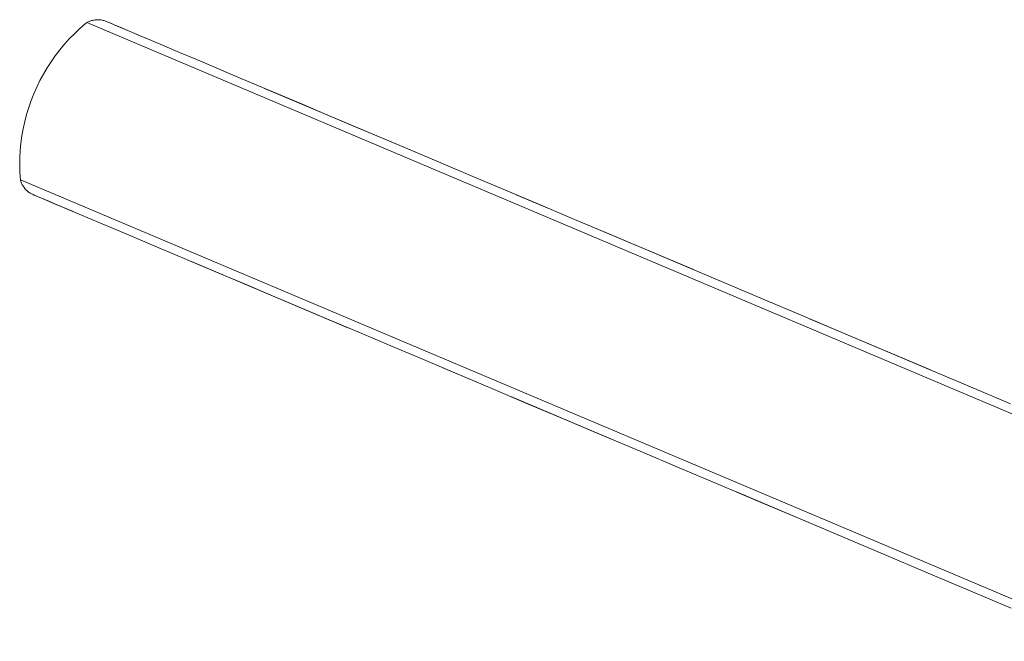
# Model space of a CAD drawing. Header units: millimetres. Extents: x 1512 to 2105, y 794 to 1149.
# Tile 179 of 256: x 1764.836 to 1765.235, y 1094.544 to 1094.796. Entities that reach past the tile are written whole.
import ezdxf

# ---------------------------------------------------------------- set-up
doc = ezdxf.new("R2010")
doc.units = ezdxf.units.MM
doc.layers.add('A-GENM', color=13, linetype='Continuous', lineweight=9)

# ---------------------------------------------------------------- blocks, each defined once
blk = doc.blocks.new('Escalator - Escalator-198091-اول')
at = {"layer": 'A-GENM'}
for p, q in [((-0.80877, 8.70371), (-0.80877, 8.22324)), ((-0.73966, 8.70371), (-0.73966, 8.22324)), ((-0.81231, 8.6361), (-0.81231, 8.6361)), ((-0.73611, 8.6361), (-0.73611, 8.6361)), ((-0.81231, 8.55805), (-0.81231, 8.62693)), ((-0.81231, 8.62693), (-0.81231, 8.55805)), ((-0.73611, 8.55805), (-0.73611, 8.62693)), ((-0.73611, 8.62693), (-0.73611, 8.55805)), ((-0.81231, 8.50159), (-0.81231, 8.51625)), ((-0.81231, 8.51625), (-0.81231, 8.50159)), ((-0.73611, 8.50159), (-0.73611, 8.51625)), ((-0.73611, 8.51625), (-0.73611, 8.50159)), ((-0.81231, 8.43822), (-0.81231, 8.48634)), ((-0.81231, 8.48634), (-0.81231, 8.43822)), ((-0.73611, 8.43822), (-0.73611, 8.48634)), ((-0.73611, 8.48634), (-0.73611, 8.43822)), ((-0.81231, 8.33378), (-0.81231, 8.38707)), ((-0.81231, 8.38707), (-0.81231, 8.33378)), ((-0.73611, 8.33378), (-0.73611, 8.38707)), ((-0.73611, 8.38707), (-0.73611, 8.33378))]:
    blk.add_line(p, q, dxfattribs=at)
at = {"layer": 'A-GENM', "flags": 128}
for points in [[(-0.80877, 8.70371), (-0.80612, 8.70503), (-0.80342, 8.70626), (-0.80067, 8.70737), (-0.79788, 8.70837), (-0.79505, 8.70926), (-0.79219, 8.71004), (-0.7893, 8.7107), (-0.78639, 8.71125), (-0.78346, 8.71168), (-0.78051, 8.71199), (-0.77755, 8.71218), (-0.77459, 8.71225), (-0.77163, 8.71221), (-0.76867, 8.71205), (-0.76572, 8.71177), (-0.76278, 8.71137), (-0.75986, 8.71085), (-0.75697, 8.71022), (-0.7541, 8.70947), (-0.75126, 8.70861), (-0.74846, 8.70764), (-0.74571, 8.70655), (-0.74299, 8.70536), (-0.74033, 8.70406), (-0.73966, 8.70371)], [(-0.81231, 8.69656), (-0.8123, 8.69692), (-0.81228, 8.69727), (-0.81225, 8.69763), (-0.8122, 8.69799), (-0.81213, 8.69834), (-0.81205, 8.69869), (-0.81196, 8.69904), (-0.81186, 8.69938), (-0.81174, 8.69972), (-0.8116, 8.70005), (-0.81146, 8.70038), (-0.8113, 8.7007), (-0.81112, 8.70102), (-0.81094, 8.70133), (-0.81074, 8.70163), (-0.81053, 8.70192), (-0.81031, 8.7022), (-0.81008, 8.70248), (-0.80984, 8.70274), (-0.80959, 8.703), (-0.80932, 8.70324), (-0.80905, 8.70348), (-0.80877, 8.7037), (-0.80877, 8.70371)], [(-0.73966, 8.70371), (-0.73938, 8.70348), (-0.7391, 8.70325), (-0.73884, 8.703), (-0.73859, 8.70275), (-0.73835, 8.70248), (-0.73811, 8.70221), (-0.73789, 8.70193), (-0.73768, 8.70163), (-0.73749, 8.70133), (-0.7373, 8.70102), (-0.73713, 8.70071), (-0.73697, 8.70039), (-0.73682, 8.70006), (-0.73669, 8.69973), (-0.73657, 8.69939), (-0.73646, 8.69905), (-0.73637, 8.6987), (-0.73629, 8.69835), (-0.73623, 8.69799), (-0.73618, 8.69764), (-0.73614, 8.69728), (-0.73612, 8.69692), (-0.73611, 8.69656), (-0.73611, 8.69656)], [(-0.81231, 8.67888), (-0.81231, 8.68175), (-0.81231, 8.68608), (-0.81231, 8.68967), (-0.81231, 8.69251), (-0.81231, 8.69461), (-0.81231, 8.69595), (-0.81231, 8.69653), (-0.81231, 8.69656)], [(-0.81231, 8.69656), (-0.81231, 8.69618), (-0.81231, 8.69504), (-0.81231, 8.69315), (-0.81231, 8.69051), (-0.81231, 8.68712), (-0.81231, 8.68299), (-0.81231, 8.67812), (-0.81231, 8.67253), (-0.81231, 8.66622), (-0.81231, 8.65919), (-0.81231, 8.65147), (-0.81231, 8.64307), (-0.81231, 8.63399), (-0.81231, 8.62426), (-0.81231, 8.61389), (-0.81231, 8.60289), (-0.81231, 8.59128), (-0.81231, 8.57908), (-0.81231, 8.56632), (-0.81231, 8.553), (-0.81231, 8.53916), (-0.81231, 8.52482), (-0.81231, 8.50999), (-0.81231, 8.4947), (-0.81231, 8.47898), (-0.81231, 8.46284), (-0.81231, 8.44633), (-0.81231, 8.42946), (-0.81231, 8.41226), (-0.81231, 8.39475), (-0.81231, 8.37697), (-0.81231, 8.35895), (-0.81231, 8.34071), (-0.81231, 8.32228), (-0.81231, 8.30369), (-0.81231, 8.28497), (-0.81231, 8.26616)], [(-0.73611, 8.29865), (-0.73611, 8.31728), (-0.73611, 8.33575), (-0.73611, 8.35405), (-0.73611, 8.37213), (-0.73611, 8.38998), (-0.73611, 8.40756), (-0.73611, 8.42485), (-0.73611, 8.44181), (-0.73611, 8.45842), (-0.73611, 8.47466), (-0.73611, 8.4905), (-0.73611, 8.5059), (-0.73611, 8.52086), (-0.73611, 8.53534), (-0.73611, 8.54932), (-0.73611, 8.56278), (-0.73611, 8.57569), (-0.73611, 8.58804), (-0.73611, 8.59981), (-0.73611, 8.61098), (-0.73611, 8.62152), (-0.73611, 8.63143), (-0.73611, 8.64069), (-0.73611, 8.64927), (-0.73611, 8.65718), (-0.73611, 8.66439), (-0.73611, 8.67089), (-0.73611, 8.67668), (-0.73611, 8.68175), (-0.73611, 8.68608), (-0.73611, 8.68967), (-0.73611, 8.69251), (-0.73611, 8.69461), (-0.73611, 8.69595), (-0.73611, 8.69653), (-0.73611, 8.69656)], [(-0.73611, 8.69656), (-0.73611, 8.69618), (-0.73611, 8.69504), (-0.73611, 8.69315), (-0.73611, 8.69051), (-0.73611, 8.68712), (-0.73611, 8.68299), (-0.73611, 8.67888)]]:
    blk.add_lwpolyline(points, dxfattribs=at)

msp = doc.modelspace()

# ---------------------------------------------------------------- block references
at = {"layer": 'A-GENM', "rotation": 67.08816030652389}
msp.add_blockref('Escalator - Escalator-198091-اول', (1773.16802, 1092.08749), dxfattribs=at)

doc.saveas('drawing.dxf')
